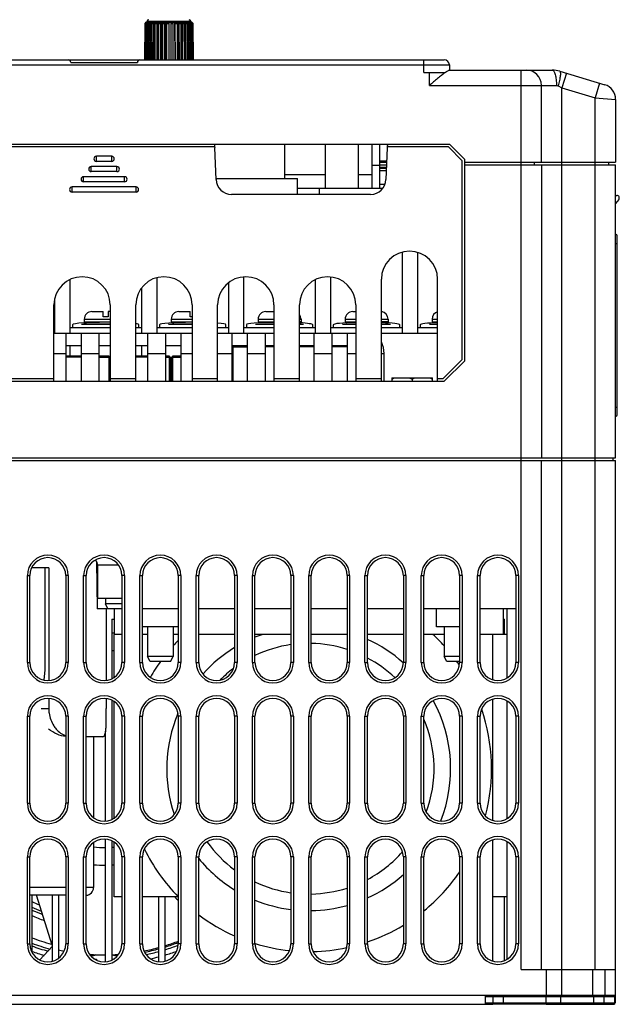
# Model space of a CAD drawing. Header units: millimetres. Extents: x 802 to 9345, y -804 to 1180.
# Tile 134 of 189: x 4468 to 4585, y 298 to 490. Entities that reach past the tile are written whole.
import ezdxf

# ---------------------------------------------------------------- set-up
doc = ezdxf.new("R2010")
doc.units = ezdxf.units.MM
doc.header["$LTSCALE"] = 30.734
doc.layers.get('0').update_dxf_attribs({"linetype": 'CONTINUOUS'})

msp = doc.modelspace()

# ---------------------------------------------------------------- linework, layer by layer
at = {"linetype": 'Continuous'}
for p, q in [((4492.74, 489.59), (4492.68, 482.54)), ((4492.7, 482.54), (4492.76, 489.59)), ((4492.81, 489.59), (4492.75, 482.54)), ((4492.81, 489.59), (4492.76, 489.59)), ((4492.85, 482.54), (4492.91, 489.59)), ((4493.02, 489.59), (4492.91, 489.59)), ((4493.02, 489.59), (4492.96, 482.54)), ((4493.04, 489.89), (4493.03, 489.89)), ((4493.04, 489.89), (4493.1, 489.89)), ((4493.11, 489.89), (4501.66, 489.89)), ((4493.14, 482.54), (4493.19, 489.59)), ((4493.18, 490.09), (4493.18, 489.89)), ((4493.18, 490.09), (4501.68, 490.09)), ((4493.36, 489.59), (4493.19, 489.59)), ((4493.36, 489.59), (4493.3, 482.54)), ((4493.36, 489.89), (4493.36, 489.87)), ((4493.56, 482.54), (4493.61, 489.59)), ((4493.82, 489.59), (4493.61, 489.59)), ((4493.68, 489.89), (4493.68, 489.81)), ((4493.82, 489.59), (4493.77, 482.54)), ((4494.11, 489.89), (4494.06, 482.54)), ((4494.09, 482.54), (4494.13, 489.59)), ((4494.4, 489.59), (4494.13, 489.59)), ((4494.4, 489.59), (4494.35, 482.54)), ((4494.65, 489.89), (4494.6, 482.54)), ((4494.73, 482.54), (4494.76, 489.59)), ((4495.06, 489.59), (4494.76, 489.59)), ((4495.06, 489.59), (4495.03, 482.54)), ((4495.27, 489.89), (4495.23, 482.54)), ((4495.45, 482.54), (4495.47, 489.59)), ((4495.8, 489.59), (4495.47, 489.59)), ((4495.8, 489.59), (4495.78, 482.54)), ((4495.95, 489.89), (4495.92, 482.54)), ((4496.23, 482.54), (4496.24, 489.59)), ((4496.59, 489.59), (4496.24, 489.59)), ((4496.59, 489.59), (4496.57, 482.54)), ((4496.68, 489.89), (4496.66, 482.54)), ((4497.04, 482.54), (4497.04, 489.89)), ((4497.4, 489.59), (4497.04, 489.59)), ((4497.4, 489.59), (4497.4, 482.54)), ((4497.43, 489.89), (4497.43, 482.54)), ((4497.8, 489.89), (4497.81, 482.54)), ((4498.22, 489.59), (4497.86, 489.59)), ((4497.87, 482.54), (4497.86, 489.59)), ((4498.22, 489.59), (4498.22, 482.54)), ((4498.54, 489.89), (4498.56, 482.54)), ((4499.01, 489.59), (4498.66, 489.59)), ((4498.68, 482.54), (4498.66, 489.59)), ((4499.01, 489.59), (4499.02, 482.54)), ((4499.25, 489.89), (4499.28, 482.54)), ((4499.75, 489.59), (4499.43, 489.59)), ((4499.46, 482.54), (4499.43, 489.59)), ((4499.75, 489.59), (4499.77, 482.54)), ((4499.91, 489.89), (4499.95, 482.54)), ((4500.42, 489.59), (4500.13, 489.59)), ((4500.17, 482.54), (4500.13, 489.59)), ((4500.42, 489.59), (4500.45, 482.54)), ((4500.48, 489.89), (4500.53, 482.54)), ((4501, 489.59), (4500.76, 489.59)), ((4500.8, 482.54), (4500.76, 489.59)), ((4500.97, 489.89), (4500.97, 489.73)), ((4501, 489.59), (4501.04, 482.54)), ((4501.47, 489.59), (4501.28, 489.59)), ((4501.33, 482.54), (4501.28, 489.59)), ((4501.35, 489.89), (4501.35, 489.84)), ((4501.47, 489.59), (4501.52, 482.54)), ((4501.61, 489.89), (4501.61, 489.88)), ((4501.68, 490.09), (4501.68, 489.89)), ((4501.68, 489.89), (4501.79, 489.89)), ((4501.82, 489.59), (4501.68, 489.59)), ((4501.74, 482.54), (4501.68, 489.59)), ((4501.82, 489.59), (4501.87, 482.54)), ((4502.03, 489.59), (4501.96, 489.59)), ((4502.02, 482.54), (4501.96, 489.59)), ((4502.03, 489.59), (4502.09, 482.54)), ((4502.11, 489.59), (4502.09, 489.59)), ((4502.16, 482.54), (4502.09, 489.59)), ((4502.11, 489.59), (4502.17, 482.54)), ((4417.25, 481.54), (4552.25, 481.54)), ((4418.25, 482.54), (4551.25, 482.54)), ((4478.25, 482.04), (4491.25, 482.04)), ((4547.25, 480.04), (4547.25, 482.54)), ((4552.25, 481.54), (4552.25, 480.52)), ((4547.25, 480.04), (4551.36, 480.04)), ((4548.37, 477.54), (4548.37, 480.04)), ((4551.35, 480.03), (4551.35, 480.04)), ((4551.35, 480.03), (4551.36, 480.03)), ((4551.36, 480.03), (4551.36, 480.04)), ((4552.38, 480.54), (4572.37, 480.54)), ((4566.25, 304.74), (4566.25, 480.54)), ((4573.81, 480.33), (4582.62, 477.68)), ((4575.12, 479.93), (4574.25, 477.06)), ((4548.37, 477.54), (4573.18, 477.54)), ((4570.25, 462.54), (4570.25, 477.54)), ((4573.5, 477.45), (4574.25, 477.06)), ((4581.62, 477.98), (4580.75, 475.11)), ((4574.25, 299.74), (4574.25, 477.06)), ((4574.25, 477.06), (4580.75, 475.11)), ((4580.75, 304.74), (4580.75, 475.11)), ((4580.75, 475.11), (4584.75, 474.81)), ((4584.75, 474.81), (4584.75, 462.54)), ((4417.25, 466.04), (4552.25, 466.04)), ((4520.05, 466.04), (4520.05, 459.34)), ((4528, 457.44), (4528, 466.04)), ((4534.5, 457.44), (4534.5, 466.04)), ((4537.15, 457.44), (4537.15, 466.04)), ((4538.65, 457.44), (4538.65, 466.04)), ((4540.15, 465.93), (4540.15, 466.04)), ((4552.25, 466.04), (4555.25, 463.04)), ((4506.42, 465.54), (4463.08, 465.54)), ((4506.65, 459.13), (4506.43, 465.34)), ((4540.07, 465.34), (4539.85, 459.13)), ((4552.05, 465.54), (4540.08, 465.54)), ((4554.75, 462.83), (4552.05, 465.54)), ((4483.25, 462.69), (4483.25, 463.69)), ((4486.25, 463.69), (4483.25, 463.69)), ((4486.25, 462.69), (4483.25, 462.69)), ((4486.25, 462.69), (4486.25, 463.69)), ((4537.15, 461.94), (4538.65, 461.94)), ((4538.65, 462.79), (4539.98, 462.79)), ((4538.65, 462.54), (4539.97, 462.54)), ((4538.65, 462.04), (4539.95, 462.04)), ((4554.75, 423.94), (4554.75, 462.83)), ((4555.25, 423.74), (4555.25, 463.04)), ((4555.25, 462.54), (4584.75, 462.54)), ((4555.25, 462.04), (4584.75, 462.04)), ((4568.9, 462.04), (4568.9, 462.54)), ((4570.25, 462.04), (4570.25, 404.74)), ((4583.4, 462.04), (4583.4, 462.54)), ((4584.75, 404.74), (4584.75, 462.04)), ((4482.25, 460.69), (4482.25, 461.69)), ((4487.25, 461.69), (4482.25, 461.69)), ((4487.25, 460.69), (4482.25, 460.69)), ((4487.25, 460.69), (4487.25, 461.69)), ((4528, 460.04), (4520.05, 460.04)), ((4537.15, 460.04), (4534.5, 460.04)), ((4538.65, 461.54), (4539.94, 461.54)), ((4538.65, 461.35), (4539.93, 461.35)), ((4538.65, 460.9), (4539.92, 460.9)), ((4480.75, 458.69), (4480.75, 459.69)), ((4488.75, 459.69), (4480.75, 459.69)), ((4488.75, 458.69), (4480.75, 458.69)), ((4488.75, 458.69), (4488.75, 459.69)), ((4506.64, 459.34), (4522.59, 459.34)), ((4522.59, 456.24), (4522.59, 459.34)), ((4539.67, 458.2), (4538.65, 458.2)), ((4478.5, 456.69), (4478.5, 457.69)), ((4491, 457.69), (4478.5, 457.69)), ((4491, 456.69), (4478.5, 456.69)), ((4491, 456.69), (4491, 457.69)), ((4536.86, 456.24), (4509.65, 456.24)), ((4522.59, 457.44), (4539.25, 457.44)), ((4526.87, 456.24), (4526.87, 457.44)), ((4584.75, 456.04), (4584.97, 456.04)), ((4585.35, 455.22), (4584.75, 454.48)), ((4584.75, 446.64), (4585.05, 446.64)), ((4585.05, 413.14), (4585.05, 448.14)), ((4543.06, 429.14), (4543.06, 444.95)), ((4546.06, 429.14), (4546.06, 444.89)), ((4478.06, 439.59), (4478.06, 429.14)), ((4495.06, 439.95), (4495.06, 429.14)), ((4509.06, 438.96), (4509.06, 429.14)), ((4512.06, 429.14), (4512.06, 440.12)), ((4526.06, 429.14), (4526.06, 439.59)), ((4529.06, 429.14), (4529.06, 440.1)), ((4538.95, 419.74), (4538.95, 439.64)), ((4549.95, 419.74), (4549.95, 439.64)), ((4492.06, 437.95), (4492.06, 429.14)), ((4475.06, 435.71), (4475.06, 429.14)), ((4474.95, 419.74), (4474.95, 434.64)), ((4482.37, 433.34), (4484.6, 433.34)), ((4484.6, 432.34), (4484.6, 433.34)), ((4485.53, 433.34), (4485.53, 432.34)), ((4485.95, 433.34), (4485.53, 433.34)), ((4485.95, 434.64), (4485.95, 419.74)), ((4490.95, 419.74), (4490.95, 434.64)), ((4499.37, 433.34), (4501.6, 433.34)), ((4501.6, 432.34), (4501.6, 433.34)), ((4501.95, 434.64), (4501.95, 419.74)), ((4506.95, 419.74), (4506.95, 434.64)), ((4516.37, 433.34), (4517.95, 433.34)), ((4517.95, 434.64), (4517.95, 419.74)), ((4522.95, 419.74), (4522.95, 434.64)), ((4533.37, 433.34), (4533.95, 433.34)), ((4533.95, 434.64), (4533.95, 419.74)), ((4480.87, 431.84), (4480.87, 431.34)), ((4480.87, 431.84), (4485.95, 431.84)), ((4480.87, 431.34), (4485.95, 431.34)), ((4482.22, 431.34), (4482.22, 431.19)), ((4485.53, 432.34), (4484.6, 432.34)), ((4497.87, 431.84), (4497.87, 431.34)), ((4497.87, 431.84), (4501.95, 431.84)), ((4497.87, 431.34), (4501.95, 431.34)), ((4499.22, 431.34), (4499.22, 431.19)), ((4501.95, 432.34), (4501.6, 432.34)), ((4514.87, 431.84), (4514.87, 431.34)), ((4514.87, 431.84), (4517.95, 431.84)), ((4514.87, 431.34), (4517.95, 431.34)), ((4516.22, 431.34), (4516.22, 431.19)), ((4522.95, 431.84), (4523.25, 431.84)), ((4523.25, 431.34), (4522.95, 431.34)), ((4523.25, 431.84), (4523.25, 431.34)), ((4531.87, 431.84), (4533.95, 431.84)), ((4531.87, 431.84), (4531.87, 431.34)), ((4531.87, 431.34), (4533.95, 431.34)), ((4533.22, 431.34), (4533.22, 431.19)), ((4538.95, 431.84), (4540.25, 431.84)), ((4540.25, 431.34), (4538.95, 431.34)), ((4540.25, 431.84), (4540.25, 431.34)), ((4548.87, 431.84), (4549.95, 431.84)), ((4548.87, 431.84), (4548.87, 431.34)), ((4548.87, 431.34), (4549.95, 431.34)), ((4474.95, 430.24), (4475.06, 430.24)), ((4478.06, 430.24), (4485.95, 430.24)), ((4478.56, 430.76), (4478.56, 430.24)), ((4485.95, 430.8), (4480.36, 430.8)), ((4482.22, 430.88), (4482.22, 430.8)), ((4490.95, 430.24), (4492.06, 430.24)), ((4491.56, 430.24), (4491.56, 430.76)), ((4495.06, 430.24), (4501.95, 430.24)), ((4495.56, 430.76), (4495.56, 430.24)), ((4501.95, 430.8), (4497.36, 430.8)), ((4499.22, 430.88), (4499.22, 430.8)), ((4506.95, 430.24), (4509.06, 430.24)), ((4508.56, 430.24), (4508.56, 430.76)), ((4512.06, 430.24), (4517.95, 430.24)), ((4512.56, 430.76), (4512.56, 430.24)), ((4517.95, 430.8), (4514.36, 430.8)), ((4516.22, 430.88), (4516.22, 430.8)), ((4523.76, 430.8), (4522.95, 430.8)), ((4522.95, 430.24), (4526.06, 430.24)), ((4525.56, 430.24), (4525.56, 430.76)), ((4529.06, 430.24), (4533.95, 430.24)), ((4529.56, 430.76), (4529.56, 430.24)), ((4533.95, 430.8), (4531.36, 430.8)), ((4533.22, 430.88), (4533.22, 430.8)), ((4540.76, 430.8), (4538.95, 430.8)), ((4538.95, 430.24), (4543.06, 430.24)), ((4542.56, 430.24), (4542.56, 430.76)), ((4546.06, 430.24), (4549.95, 430.24)), ((4546.56, 430.76), (4546.56, 430.24)), ((4549.95, 430.8), (4548.36, 430.8)), ((4474.95, 429.14), (4485.95, 429.14)), ((4477.25, 429.14), (4477.25, 419.74)), ((4480.25, 429.14), (4480.25, 419.74)), ((4483.75, 429.14), (4483.75, 419.74)), ((4490.95, 429.14), (4501.95, 429.14)), ((4493.25, 429.14), (4493.25, 419.74)), ((4496.75, 429.14), (4496.75, 419.74)), ((4499.75, 429.14), (4499.75, 419.74)), ((4506.95, 429.14), (4517.95, 429.14)), ((4509.75, 429.14), (4509.75, 419.74)), ((4512.75, 429.14), (4512.75, 419.74)), ((4516.25, 429.14), (4516.25, 419.74)), ((4522.95, 429.14), (4533.98, 429.14)), ((4525.75, 429.14), (4525.75, 419.74)), ((4529.25, 429.14), (4529.25, 419.74)), ((4532.25, 429.14), (4532.25, 419.74)), ((4538.95, 429.14), (4549.95, 429.14)), ((4480.25, 426.64), (4477.25, 426.64)), ((4478.06, 426.64), (4478.06, 424.64)), ((4485.95, 426.64), (4483.75, 426.64)), ((4493.25, 426.64), (4490.95, 426.64)), ((4492.06, 426.64), (4492.06, 424.64)), ((4499.75, 426.64), (4496.75, 426.64)), ((4512.75, 426.64), (4509.75, 426.64)), ((4509.78, 426.44), (4512.75, 426.44)), ((4509.98, 419.74), (4509.98, 426.64)), ((4517.95, 426.64), (4516.25, 426.64)), ((4517.95, 426.44), (4516.25, 426.44)), ((4525.75, 426.64), (4522.95, 426.64)), ((4525.75, 426.44), (4522.95, 426.44)), ((4532.25, 426.64), (4529.25, 426.64)), ((4532.25, 426.44), (4529.25, 426.44)), ((4474.95, 425.14), (4477.25, 425.14)), ((4480.25, 424.64), (4477.25, 424.64)), ((4480.25, 424.44), (4477.25, 424.44)), ((4480.25, 425.14), (4483.75, 425.14)), ((4485.7, 424.64), (4483.75, 424.64)), ((4483.75, 424.44), (4485.9, 424.44)), ((4485.7, 424.64), (4485.7, 419.74)), ((4485.9, 424.44), (4485.9, 419.74)), ((4493.25, 424.64), (4490.95, 424.64)), ((4493.25, 424.44), (4490.95, 424.44)), ((4493.25, 425.14), (4496.75, 425.14)), ((4497.46, 424.64), (4496.75, 424.64)), ((4496.75, 424.44), (4497.66, 424.44)), ((4497.46, 424.64), (4497.46, 419.74)), ((4497.66, 424.44), (4497.66, 419.74)), ((4498, 419.74), (4498, 424.44)), ((4498, 424.44), (4499.75, 424.44)), ((4498.2, 419.74), (4498.2, 424.64)), ((4499.75, 424.64), (4498.2, 424.64)), ((4499.75, 425.14), (4501.95, 425.14)), ((4506.95, 425.14), (4509.75, 425.14)), ((4512.75, 425.14), (4516.25, 425.14)), ((4525.75, 425.14), (4529.25, 425.14)), ((4532.25, 425.14), (4533.98, 425.14)), ((4538.95, 425.14), (4539.48, 425.14)), ((4539.48, 419.74), (4539.48, 425.14)), ((4551.05, 420.24), (4554.75, 423.94)), ((4555.25, 423.74), (4551.25, 419.74)), ((4418.25, 419.74), (4551.25, 419.74)), ((4462.55, 420.24), (4474.95, 420.24)), ((4485.95, 420.24), (4490.95, 420.24)), ((4501.95, 420.24), (4506.95, 420.24)), ((4517.95, 420.24), (4522.95, 420.24)), ((4533.95, 420.24), (4538.95, 420.24)), ((4540.98, 420.41), (4548.98, 420.41)), ((4540.98, 420.41), (4540.98, 419.74)), ((4544.98, 420.11), (4544.98, 419.74)), ((4548.98, 419.74), (4548.98, 420.41)), ((4549.95, 420.24), (4551.05, 420.24)), ((4584.75, 414.64), (4585.05, 414.64)), ((4384.75, 404.74), (4584.75, 404.74)), ((4384.75, 404.24), (4584.75, 404.24)), ((4570.25, 304.74), (4570.25, 404.24)), ((4584.25, 404.24), (4584.25, 404.74)), ((4584.75, 298.24), (4584.75, 404.24)), ((4473.93, 383.24), (4470.63, 383.24)), ((4473.18, 383.24), (4473.18, 363.24)), ((4473.93, 383.24), (4473.93, 361.27)), ((4483.27, 384.49), (4483.43, 375.24)), ((4487.59, 383.74), (4483.5, 383.74)), ((4483.5, 377.24), (4483.5, 383.74)), ((4469.75, 381.74), (4470.25, 381.74)), ((4469.75, 364.74), (4469.75, 381.74)), ((4470.25, 364.74), (4470.25, 381.74)), ((4477.75, 381.74), (4477.25, 381.74)), ((4477.25, 381.74), (4477.25, 364.74)), ((4477.75, 381.74), (4477.75, 364.74)), ((4480.75, 381.74), (4481.25, 381.74)), ((4480.75, 364.74), (4480.75, 381.74)), ((4481.25, 364.74), (4481.25, 381.74)), ((4488.75, 381.74), (4488.25, 381.74)), ((4488.25, 381.74), (4488.25, 364.74)), ((4488.75, 381.74), (4488.75, 364.74)), ((4491.75, 381.74), (4492.25, 381.74)), ((4491.75, 364.74), (4491.75, 381.74)), ((4492.25, 364.74), (4492.25, 381.74)), ((4499.75, 381.74), (4499.25, 381.74)), ((4499.25, 381.74), (4499.25, 364.74)), ((4499.75, 381.74), (4499.75, 364.74)), ((4502.75, 381.74), (4503.25, 381.74)), ((4502.75, 364.74), (4502.75, 381.74)), ((4503.25, 364.74), (4503.25, 381.74)), ((4510.75, 381.74), (4510.25, 381.74)), ((4510.25, 381.74), (4510.25, 364.74)), ((4510.75, 381.74), (4510.75, 364.74)), ((4513.75, 381.74), (4514.25, 381.74)), ((4513.75, 364.74), (4513.75, 381.74)), ((4514.25, 364.74), (4514.25, 381.74)), ((4521.75, 381.74), (4521.25, 381.74)), ((4521.25, 381.74), (4521.25, 364.74)), ((4521.75, 381.74), (4521.75, 364.74)), ((4524.75, 381.74), (4525.25, 381.74)), ((4524.75, 364.74), (4524.75, 381.74)), ((4525.25, 364.74), (4525.25, 381.74)), ((4532.75, 381.74), (4532.25, 381.74)), ((4532.25, 381.74), (4532.25, 364.74)), ((4532.75, 381.74), (4532.75, 364.74)), ((4535.75, 381.74), (4536.25, 381.74)), ((4535.75, 364.74), (4535.75, 381.74)), ((4536.25, 364.74), (4536.25, 381.74)), ((4543.75, 381.74), (4543.25, 381.74)), ((4543.25, 381.74), (4543.25, 364.74)), ((4543.75, 381.74), (4543.75, 364.74)), ((4546.75, 381.74), (4547.25, 381.74)), ((4546.75, 364.74), (4546.75, 381.74)), ((4547.25, 364.74), (4547.25, 381.74)), ((4554.75, 381.74), (4554.25, 381.74)), ((4554.25, 381.74), (4554.25, 364.74)), ((4554.75, 381.74), (4554.75, 364.74)), ((4557.75, 381.74), (4558.25, 381.74)), ((4557.75, 364.74), (4557.75, 381.74)), ((4558.25, 364.74), (4558.25, 381.74)), ((4565.75, 381.74), (4565.25, 381.74)), ((4565.25, 381.74), (4565.25, 364.74)), ((4565.75, 381.74), (4565.75, 364.74)), ((4488.25, 377.24), (4483.5, 377.24)), ((4485, 377.24), (4485, 376.24)), ((4488.25, 376.24), (4485, 376.24)), ((4485.5, 375.24), (4485, 376.24)), ((4488.25, 375.24), (4483.43, 375.24)), ((4485.18, 375.24), (4485.18, 361.26)), ((4486.75, 375.24), (4486.75, 370.24)), ((4499.25, 375.24), (4492.25, 375.24)), ((4510.25, 375.24), (4503.25, 375.24)), ((4521.25, 375.24), (4514.25, 375.24)), ((4532.25, 375.24), (4525.25, 375.24)), ((4543.25, 375.24), (4536.25, 375.24)), ((4554.25, 375.24), (4547.25, 375.24)), ((4549.75, 371.74), (4549.75, 375.24)), ((4565.25, 375.24), (4558.25, 375.24)), ((4562.75, 375.24), (4562.75, 370.24)), ((4563.5, 375.24), (4563.5, 361.75)), ((4486.25, 373.24), (4486.75, 373.24)), ((4486.25, 373.24), (4486.25, 361.59)), ((4486.44, 373.24), (4486.25, 373.04)), ((4499.25, 371.74), (4492.25, 371.74)), ((4493.25, 371.74), (4493.25, 365.94)), ((4498.25, 371.74), (4498.25, 365.94)), ((4554.25, 371.74), (4549.75, 371.74)), ((4551.25, 371.74), (4551.25, 365.94)), ((4562.75, 373.24), (4563.05, 373.24)), ((4563.05, 370.24), (4563.05, 373.24)), ((4488.25, 370.24), (4486.75, 370.24)), ((4486.75, 361.9), (4486.75, 370.24)), ((4493.25, 370.24), (4492.25, 370.24)), ((4499.25, 370.24), (4498.25, 370.24)), ((4510.25, 370.24), (4503.25, 370.24)), ((4521.25, 370.24), (4514.25, 370.24)), ((4532.25, 370.24), (4525.25, 370.24)), ((4543.25, 370.24), (4536.25, 370.24)), ((4551.25, 370.24), (4547.25, 370.24)), ((4562.75, 370.24), (4558.25, 370.24)), ((4560.75, 361.42), (4560.75, 370.24)), ((4563.5, 370.24), (4562.75, 370.24)), ((4498.25, 365.94), (4493.25, 365.94)), ((4493.75, 364.94), (4493.25, 365.94)), ((4497.75, 364.94), (4498.25, 365.94)), ((4554.25, 365.94), (4551.25, 365.94)), ((4551.75, 364.94), (4551.25, 365.94)), ((4469.75, 364.74), (4470.25, 364.74)), ((4477.75, 364.74), (4477.25, 364.74)), ((4480.75, 364.74), (4481.25, 364.74)), ((4488.75, 364.74), (4488.25, 364.74)), ((4491.75, 364.74), (4492.25, 364.74)), ((4497.75, 364.94), (4493.75, 364.94)), ((4499.75, 364.74), (4499.25, 364.74)), ((4502.75, 364.74), (4503.25, 364.74)), ((4510.75, 364.74), (4510.25, 364.74)), ((4513.75, 364.74), (4514.25, 364.74)), ((4521.75, 364.74), (4521.25, 364.74)), ((4524.75, 364.74), (4525.25, 364.74)), ((4532.75, 364.74), (4532.25, 364.74)), ((4535.75, 364.74), (4536.25, 364.74)), ((4543.75, 364.74), (4543.25, 364.74)), ((4546.75, 364.74), (4547.25, 364.74)), ((4554.25, 364.94), (4551.75, 364.94)), ((4554.75, 364.74), (4554.25, 364.74)), ((4557.75, 364.74), (4558.25, 364.74)), ((4565.75, 364.74), (4565.25, 364.74)), ((4473.18, 363.24), (4472.94, 361.36)), ((4473.93, 357.7), (4473.93, 355.74)), ((4485.18, 357.69), (4485.18, 355.74)), ((4486.25, 357.39), (4486.25, 334.09)), ((4486.75, 334.4), (4486.75, 357.06)), ((4560.75, 333.92), (4560.75, 357.55)), ((4563.5, 357.24), (4563.5, 334.25)), ((4469.75, 354.24), (4470.25, 354.24)), ((4469.75, 337.24), (4469.75, 354.24)), ((4470.25, 337.24), (4470.25, 354.24)), ((4472.43, 355.74), (4473.93, 355.74)), ((4477.75, 354.24), (4477.25, 354.24)), ((4477.25, 354.24), (4477.25, 337.24)), ((4477.75, 354.24), (4477.75, 337.24)), ((4480.75, 354.24), (4481.25, 354.24)), ((4480.75, 337.24), (4480.75, 354.24)), ((4481.25, 337.24), (4481.25, 354.24)), ((4488.75, 354.24), (4488.25, 354.24)), ((4488.25, 354.24), (4488.25, 337.24)), ((4488.75, 354.24), (4488.75, 337.24)), ((4491.75, 354.24), (4492.25, 354.24)), ((4491.75, 337.24), (4491.75, 354.24)), ((4492.25, 337.24), (4492.25, 354.24)), ((4499.75, 354.24), (4499.25, 354.24)), ((4499.25, 354.24), (4499.25, 337.24)), ((4499.75, 354.24), (4499.75, 337.24)), ((4502.75, 354.24), (4503.25, 354.24)), ((4502.75, 337.24), (4502.75, 354.24)), ((4503.25, 337.24), (4503.25, 354.24)), ((4510.75, 354.24), (4510.25, 354.24)), ((4510.25, 354.24), (4510.25, 337.24)), ((4510.75, 354.24), (4510.75, 337.24)), ((4513.75, 354.24), (4514.25, 354.24)), ((4513.75, 337.24), (4513.75, 354.24)), ((4514.25, 337.24), (4514.25, 354.24)), ((4521.75, 354.24), (4521.25, 354.24)), ((4521.25, 354.24), (4521.25, 337.24)), ((4521.75, 354.24), (4521.75, 337.24)), ((4524.75, 354.24), (4525.25, 354.24)), ((4524.75, 337.24), (4524.75, 354.24)), ((4525.25, 337.24), (4525.25, 354.24)), ((4532.75, 354.24), (4532.25, 354.24)), ((4532.25, 354.24), (4532.25, 337.24)), ((4532.75, 354.24), (4532.75, 337.24)), ((4535.75, 354.24), (4536.25, 354.24)), ((4535.75, 337.24), (4535.75, 354.24)), ((4536.25, 337.24), (4536.25, 354.24)), ((4543.75, 354.24), (4543.25, 354.24)), ((4543.25, 354.24), (4543.25, 337.24)), ((4543.75, 354.24), (4543.75, 337.24)), ((4546.75, 354.24), (4547.25, 354.24)), ((4546.75, 337.24), (4546.75, 354.24)), ((4547.25, 337.24), (4547.25, 354.24)), ((4554.75, 354.24), (4554.25, 354.24)), ((4554.25, 354.24), (4554.25, 337.24)), ((4554.75, 354.24), (4554.75, 337.24)), ((4557.75, 354.24), (4558.25, 354.24)), ((4557.75, 337.24), (4557.75, 354.24)), ((4558.25, 337.24), (4558.25, 354.24)), ((4565.75, 354.24), (4565.25, 354.24)), ((4565.25, 354.24), (4565.25, 337.24)), ((4565.75, 354.24), (4565.75, 337.24)), ((4485.05, 333.76), (4485.05, 351.3)), ((4484.5, 350.24), (4481.25, 350.24)), ((4482.68, 350.24), (4482.68, 334.46)), ((4469.75, 337.24), (4470.25, 337.24)), ((4477.75, 337.24), (4477.25, 337.24)), ((4480.75, 337.24), (4481.25, 337.24)), ((4488.75, 337.24), (4488.25, 337.24)), ((4491.75, 337.24), (4492.25, 337.24)), ((4499.75, 337.24), (4499.25, 337.24)), ((4502.75, 337.24), (4503.25, 337.24)), ((4510.75, 337.24), (4510.25, 337.24)), ((4513.75, 337.24), (4514.25, 337.24)), ((4521.75, 337.24), (4521.25, 337.24)), ((4524.75, 337.24), (4525.25, 337.24)), ((4532.75, 337.24), (4532.25, 337.24)), ((4535.75, 337.24), (4536.25, 337.24)), ((4543.75, 337.24), (4543.25, 337.24)), ((4546.75, 337.24), (4547.25, 337.24)), ((4554.75, 337.24), (4554.25, 337.24)), ((4557.75, 337.24), (4558.25, 337.24)), ((4565.75, 337.24), (4565.25, 337.24)), ((4482.68, 329.53), (4482.68, 320.74)), ((4485.05, 306.26), (4485.05, 330.19)), ((4486.25, 329.89), (4486.25, 306.59)), ((4486.75, 318.94), (4486.75, 329.56)), ((4560.75, 306.42), (4560.75, 330.05)), ((4563.5, 329.74), (4563.5, 306.75)), ((4469.75, 326.74), (4470.25, 326.74)), ((4469.75, 309.74), (4469.75, 326.74)), ((4470.25, 309.74), (4470.25, 326.74)), ((4477.75, 326.74), (4477.25, 326.74)), ((4477.25, 326.74), (4477.25, 309.74)), ((4477.75, 326.74), (4477.75, 309.74)), ((4480.75, 326.74), (4481.25, 326.74)), ((4480.75, 309.74), (4480.75, 326.74)), ((4481.25, 309.74), (4481.25, 326.74)), ((4488.75, 326.74), (4488.25, 326.74)), ((4488.25, 326.74), (4488.25, 309.74)), ((4488.75, 326.74), (4488.75, 309.74)), ((4491.75, 326.74), (4492.25, 326.74)), ((4491.75, 309.74), (4491.75, 326.74)), ((4492.25, 309.74), (4492.25, 326.74)), ((4499.75, 326.74), (4499.25, 326.74)), ((4499.25, 326.74), (4499.25, 309.74)), ((4499.75, 326.74), (4499.75, 309.74)), ((4502.75, 326.74), (4503.25, 326.74)), ((4502.75, 309.74), (4502.75, 326.74)), ((4503.25, 309.74), (4503.25, 326.74)), ((4510.75, 326.74), (4510.25, 326.74)), ((4510.25, 326.74), (4510.25, 309.74)), ((4510.75, 326.74), (4510.75, 309.74)), ((4513.75, 326.74), (4514.25, 326.74)), ((4513.75, 309.74), (4513.75, 326.74)), ((4514.25, 309.74), (4514.25, 326.74)), ((4521.75, 326.74), (4521.25, 326.74)), ((4521.25, 326.74), (4521.25, 309.74)), ((4521.75, 326.74), (4521.75, 309.74)), ((4524.75, 326.74), (4525.25, 326.74)), ((4524.75, 309.74), (4524.75, 326.74)), ((4525.25, 309.74), (4525.25, 326.74)), ((4532.75, 326.74), (4532.25, 326.74)), ((4532.25, 326.74), (4532.25, 309.74)), ((4532.75, 326.74), (4532.75, 309.74)), ((4535.75, 326.74), (4536.25, 326.74)), ((4535.75, 309.74), (4535.75, 326.74)), ((4536.25, 309.74), (4536.25, 326.74)), ((4543.75, 326.74), (4543.25, 326.74)), ((4543.25, 326.74), (4543.25, 309.74)), ((4543.75, 326.74), (4543.75, 309.74)), ((4546.75, 326.74), (4547.25, 326.74)), ((4546.75, 309.74), (4546.75, 326.74)), ((4547.25, 309.74), (4547.25, 326.74)), ((4554.75, 326.74), (4554.25, 326.74)), ((4554.25, 326.74), (4554.25, 309.74)), ((4554.75, 326.74), (4554.75, 309.74)), ((4557.75, 326.74), (4558.25, 326.74)), ((4557.75, 309.74), (4557.75, 326.74)), ((4558.25, 309.74), (4558.25, 326.74)), ((4565.75, 326.74), (4565.25, 326.74)), ((4565.25, 326.74), (4565.25, 309.74)), ((4565.75, 326.74), (4565.75, 309.74)), ((4477.25, 320.74), (4470.25, 320.74)), ((4482.68, 320.74), (4481.25, 320.74)), ((4477.25, 319.24), (4470.25, 319.24)), ((4470.65, 319.24), (4470.65, 308.16)), ((4474.57, 309.47), (4471.56, 319.24)), ((4474.65, 306.39), (4474.65, 319.24)), ((4475.85, 319.24), (4475.85, 306.96)), ((4488.25, 318.94), (4486.75, 318.94)), ((4499.25, 318.94), (4492.25, 318.94)), ((4495.45, 306.28), (4495.45, 318.94)), ((4496.65, 318.94), (4496.65, 306.39)), ((4563.5, 318.94), (4560.75, 318.94)), ((4563.05, 306.5), (4563.05, 318.94)), ((4469.75, 309.74), (4470.25, 309.74)), ((4474.65, 309.28), (4472.16, 306.63)), ((4477.75, 309.74), (4477.25, 309.74)), ((4480.75, 309.74), (4481.25, 309.74)), ((4488.75, 309.74), (4488.25, 309.74)), ((4491.75, 309.74), (4492.25, 309.74)), ((4499.75, 309.74), (4499.25, 309.74)), ((4502.75, 309.74), (4503.25, 309.74)), ((4510.75, 309.74), (4510.25, 309.74)), ((4513.75, 309.74), (4514.25, 309.74)), ((4521.75, 309.74), (4521.25, 309.74)), ((4524.75, 309.74), (4525.25, 309.74)), ((4532.75, 309.74), (4532.25, 309.74)), ((4535.75, 309.74), (4536.25, 309.74)), ((4543.75, 309.74), (4543.25, 309.74)), ((4546.75, 309.74), (4547.25, 309.74)), ((4554.75, 309.74), (4554.25, 309.74)), ((4557.75, 309.74), (4558.25, 309.74)), ((4565.75, 309.74), (4565.25, 309.74)), ((4482.12, 307.42), (4482.14, 307.71)), ((4487.38, 307.42), (4487.36, 307.71)), ((4566.25, 304.74), (4584.75, 304.74)), ((4571.25, 299.74), (4571.25, 304.74)), ((4580.25, 304.74), (4580.25, 299.74)), ((4582.61, 304.74), (4582.61, 299.74)), ((4384.75, 299.74), (4584.75, 299.74)), ((4559.25, 299.74), (4559.25, 299.47)), ((4559.25, 299.74), (4559.25, 297.94)), ((4559.25, 299.44), (4560.75, 299.44)), ((4560.75, 299.74), (4560.75, 298.24)), ((4560.75, 299.44), (4571.2, 299.44)), ((4560.75, 299.44), (4560.75, 297.94)), ((4562.75, 299.74), (4562.75, 298.24)), ((4562.75, 299.44), (4562.75, 297.94)), ((4571.2, 298.24), (4571.2, 299.74)), ((4571.2, 299.44), (4584.55, 299.44)), ((4571.2, 297.94), (4571.2, 299.44)), ((4574, 299.74), (4574, 298.24)), ((4574, 299.44), (4574, 297.94)), ((4580.5, 298.24), (4580.5, 299.74)), ((4580.5, 297.94), (4580.5, 299.44)), ((4582.5, 298.24), (4582.5, 299.74)), ((4582.5, 297.94), (4582.5, 299.44)), ((4584.55, 299.74), (4584.55, 298.24)), ((4584.55, 299.44), (4584.55, 297.94)), ((4408.75, 297.94), (4560.75, 297.94)), ((4559.25, 298.24), (4584.55, 298.24)), ((4571.2, 297.94), (4560.75, 297.94)), ((4571.2, 297.94), (4584.55, 297.94)), ((4584.75, 298.24), (4584.55, 298.24))]:
    msp.add_line(p, q, dxfattribs=at)
for centre, radius, start, end in [((4493.04, 489.59), 0.298, 179.0957, 179.5002), ((4493.11, 489.59), 0.299, 99.5741, 101.2757), ((4493.11, 489.59), 0.301, 90.0132, 99.5712), ((4493.19, 489.62), 0.267, 90.0084, 96.3047), ((4493.48, 490.09), 0.3, 90, 180), ((4501.38, 490.09), 0.3, 0, 90), ((4501.55, 489.64), 0.25, 77.6415, 89.9674), ((4501.55, 489.64), 0.251, 76.1883, 77.6376), ((4477.75, 482.04), 0.5, 0, 90), ((4491.75, 482.04), 0.5, 90, 180), ((4551.25, 481.54), 1, 0, 90), ((4567.25, 477.54), 3, 0, 90), ((4572.37, 475.54), 5, 73.2782, 90), ((4581.75, 474.81), 3, 0, 73.2782), ((4503.44, 465.24), 3, 2, 15.4681), ((4543.07, 465.24), 3, 164.5319, 178), ((4483.25, 463.19), 0.5, 90, 270), ((4486.25, 463.19), 0.5, 270, 90), ((4482.25, 461.19), 0.5, 90, 270), ((4487.25, 461.19), 0.5, 270, 90), ((4480.75, 459.19), 0.5, 90, 270), ((4488.75, 459.19), 0.5, 270, 90), ((4509.65, 459.24), 3, 182, 270), ((4536.86, 459.24), 3, 270, 358), ((4478.5, 457.19), 0.5, 90, 270), ((4491, 457.19), 0.5, 270, 90), ((4584.97, 455.54), 0.5, 320.8018, 90), ((4584.75, 448.14), 0.3, 0, 90), ((4544.45, 439.64), 5.5, 0, 180), ((4480.45, 434.64), 5.5, 0, 180), ((4496.45, 434.64), 5.5, 0, 180), ((4512.45, 434.64), 5.5, 0, 180), ((4528.45, 434.64), 5.5, 0, 180), ((4482.37, 431.84), 1.5, 90, 180), ((4499.37, 431.84), 1.5, 90, 180), ((4516.37, 431.84), 1.5, 90, 180), ((4533.37, 431.84), 1.5, 90, 180), ((4538.75, 431.84), 1.5, 0, 82.2334), ((4550.37, 431.84), 1.5, 106.3098, 180), ((4521.75, 431.84), 1.5, 0, 36.7336), ((4533.98, 425.14), 5.5, 0, 24.2168), ((4485.7, 424.44), 0.2, 0, 90), ((4497.46, 424.44), 0.2, 0, 90), ((4498.2, 424.44), 0.2, 90, 180), ((4584.75, 413.14), 0.3, 270, 0), ((4473.75, 381.74), 4, 0, 180), ((4473.75, 381.74), 3.5, 0, 180), ((4484.75, 381.74), 4, 0, 180), ((4484.75, 381.74), 3.5, 0, 180), ((4495.75, 381.74), 4, 0, 180), ((4495.75, 381.74), 3.5, 0, 180), ((4506.75, 381.74), 4, 0, 180), ((4506.75, 381.74), 3.5, 0, 180), ((4517.75, 381.74), 4, 0, 180), ((4517.75, 381.74), 3.5, 0, 180), ((4528.75, 381.74), 4, 0, 180), ((4528.75, 381.74), 3.5, 0, 180), ((4539.75, 381.74), 4, 0, 180), ((4539.75, 381.74), 3.5, 0, 180), ((4550.75, 381.74), 4, 0, 180), ((4550.75, 381.74), 3.5, 0, 180), ((4561.75, 381.74), 4, 0, 180), ((4561.75, 381.74), 3.5, 0, 180), ((4482, 383.74), 1.5, 0, 43.9164), ((4484.75, 347.84), 22.71, 84.9446, 86.2117), ((4524.75, 343.99), 27.75, 108.8771, 112.2411), ((4524.75, 343.99), 35.75, 42.1466, 47.248), ((4524.75, 343.99), 35.75, 135.5078, 137.8534), ((4524.75, 343.99), 27.75, 121.5136, 138.1111), ((4524.75, 343.99), 24.5, 98.216, 115.3828), ((4524.75, 343.99), 24.5, 72.1692, 88.8298), ((4524.75, 343.99), 27.75, 48.2101, 65.5127), ((4484.75, 347.84), 19.26, 84.0311, 85.5321), ((4473.75, 364.74), 4, 180, 0), ((4473.75, 364.74), 3.5, 180, 0), ((4484.75, 364.74), 4, 180, 0), ((4484.75, 364.74), 3.5, 180, 0), ((4495.75, 364.74), 4, 180, 0), ((4495.75, 364.74), 3.5, 180, 0), ((4524.75, 343.99), 35.75, 144.1225, 149.9735), ((4506.75, 364.74), 4, 180, 0), ((4506.75, 364.74), 3.5, 180, 0), ((4517.75, 364.74), 4, 180, 0), ((4517.75, 364.74), 3.5, 180, 0), ((4528.75, 364.74), 4, 180, 0), ((4528.75, 364.74), 3.5, 180, 0), ((4539.75, 364.74), 4, 180, 0), ((4524.75, 343.99), 24.5, 46.6229, 62.0045), ((4539.75, 364.74), 3.5, 180, 0), ((4550.75, 364.74), 4, 180, 0), ((4550.75, 364.74), 3.5, 180, 0), ((4524.75, 343.99), 35.75, 34.565, 35.8775), ((4561.75, 364.74), 4, 180, 0), ((4561.75, 364.74), 3.5, 180, 0), ((4524.75, 343.99), 24.5, 126.9518, 134.869), ((4473.75, 354.24), 4, 0, 180), ((4484.75, 354.24), 4, 0, 180), ((4495.75, 354.24), 4, 0, 180), ((4506.75, 354.24), 4, 0, 180), ((4517.75, 354.24), 4, 0, 180), ((4528.75, 354.24), 4, 0, 180), ((4539.75, 354.24), 4, 0, 180), ((4550.75, 354.24), 4, 0, 180), ((4561.75, 354.24), 4, 0, 180), ((4473.75, 354.24), 3.5, 0, 180), ((4484.75, 354.24), 3.5, 0, 180), ((4495.75, 354.24), 3.5, 0, 180), ((4506.75, 354.24), 3.5, 0, 180), ((4517.75, 354.24), 3.5, 0, 180), ((4528.75, 354.24), 3.5, 0, 180), ((4539.75, 354.24), 3.5, 0, 180), ((4550.75, 354.24), 3.5, 0, 180), ((4524.75, 343.99), 27.75, 338.4088, 28.6462), ((4561.75, 354.24), 3.5, 0, 180), ((4524.75, 343.99), 27.75, 157.1596, 198.71), ((4524.75, 343.99), 35.75, 345.0657, 18.9409), ((4524.75, 343.99), 24.5, 339.7049, 23.2626), ((4473.75, 337.24), 4, 180, 0), ((4473.75, 337.24), 3.5, 180, 0), ((4484.75, 337.24), 4, 180, 0), ((4484.75, 337.24), 3.5, 180, 0), ((4495.75, 337.24), 4, 180, 0), ((4495.75, 337.24), 3.5, 180, 0), ((4506.75, 337.24), 4, 180, 0), ((4506.75, 337.24), 3.5, 180, 0), ((4517.75, 337.24), 4, 180, 0), ((4517.75, 337.24), 3.5, 180, 0), ((4528.75, 337.24), 4, 180, 0), ((4528.75, 337.24), 3.5, 180, 0), ((4539.75, 337.24), 4, 180, 0), ((4539.75, 337.24), 3.5, 180, 0), ((4550.75, 337.24), 4, 180, 0), ((4550.75, 337.24), 3.5, 180, 0), ((4561.75, 337.24), 4, 180, 0), ((4561.75, 337.24), 3.5, 180, 0), ((4473.75, 326.74), 4, 0, 180), ((4473.75, 326.74), 3.5, 0, 180), ((4484.75, 326.74), 4, 0, 180), ((4484.75, 326.74), 3.5, 0, 180), ((4495.75, 326.74), 4, 0, 180), ((4495.75, 326.74), 3.5, 0, 180), ((4506.75, 326.74), 4, 0, 180), ((4506.75, 326.74), 3.5, 0, 180), ((4524.75, 343.99), 24.5, 215.8088, 233.6995), ((4517.75, 326.74), 4, 0, 180), ((4517.75, 326.74), 3.5, 0, 180), ((4528.75, 326.74), 4, 0, 180), ((4528.75, 326.74), 3.5, 0, 180), ((4539.75, 326.74), 4, 0, 180), ((4539.75, 326.74), 3.5, 0, 180), ((4550.75, 326.74), 4, 0, 180), ((4550.75, 326.74), 3.5, 0, 180), ((4561.75, 326.74), 4, 0, 180), ((4561.75, 326.74), 3.5, 0, 180), ((4484.75, 347.84), 19.26, 263.82, 270.8953), ((4484.75, 347.84), 19.26, 274.4679, 275.9689), ((4524.75, 343.99), 35.75, 206.0734, 224.4922), ((4524.75, 343.99), 24.5, 297.9955, 318.4646), ((4524.75, 343.99), 27.75, 325.8851, 327.0679), ((4524.75, 343.99), 27.75, 219.2092, 238.4864), ((4484.75, 347.84), 22.71, 264.7654, 270.7577), ((4484.75, 347.84), 22.71, 273.7883, 275.0554), ((4524.75, 343.99), 35.75, 309.0166, 325.6322), ((4524.75, 343.99), 24.5, 244.6172, 261.784), ((4524.75, 343.99), 27.75, 294.4873, 311.8144), ((4481.18, 320.74), 1.5, 272.6794, 0), ((4524.75, 343.99), 24.5, 271.1702, 287.8308), ((4484.75, 347.84), 33, 244.6859, 247.4411), ((4524.75, 343.99), 36.25, 223.7258, 225.2822), ((4524.75, 343.99), 27.75, 247.7589, 262.7518), ((4484.75, 347.84), 34, 245.4639, 248.8373), ((4484.75, 347.84), 34.5, 245.8341, 249.4991), ((4524.75, 343.99), 27.75, 271.0332, 285.6842), ((4484.75, 347.84), 35.5, 246.5503, 250.7749), ((4524.75, 343.99), 35.75, 233.0269, 246.0641), ((4524.75, 343.99), 35.75, 288.7703, 301.167), ((4484.75, 347.84), 39.5, 249.0453, 254.8762), ((4484.75, 347.84), 40.5, 249.5943, 254.8943), ((4484.75, 347.84), 40.25, 287.2071, 291.1377), ((4484.75, 347.84), 40.5, 287.1131, 291.0189), ((4473.75, 309.74), 4, 180, 0), ((4473.75, 309.74), 3.5, 180, 0), ((4484.75, 347.84), 41, 249.8559, 254.5228), ((4484.75, 347.84), 42, 250.3619, 253.8036), ((4475.67, 309.81), 1.15, 197.115, 207.5836), ((4484.75, 347.84), 40.25, 257.2193, 258.8109), ((4484.75, 309.74), 4, 180, 0), ((4484.75, 309.74), 3.5, 180, 0), ((4495.75, 309.74), 4, 180, 0), ((4495.75, 309.74), 3.5, 180, 0), ((4484.75, 347.84), 40.25, 281.1993, 285.4293), ((4484.75, 347.84), 40.5, 281.2743, 285.3529), ((4484.75, 347.84), 41, 281.5463, 285.1625), ((4484.75, 347.84), 41, 286.9003, 290.709), ((4484.75, 347.84), 42, 286.4881, 289.7476), ((4506.75, 309.74), 4, 180, 0), ((4506.75, 309.74), 3.5, 180, 0), ((4517.75, 309.74), 4, 180, 0), ((4517.75, 309.74), 3.5, 180, 0), ((4524.75, 343.99), 35.75, 252.9533, 263.9256), ((4528.75, 309.74), 4, 180, 0), ((4528.75, 309.74), 3.5, 180, 0), ((4524.75, 343.99), 35.75, 271.3798, 281.9397), ((4539.75, 309.74), 4, 180, 0), ((4539.75, 309.74), 3.5, 180, 0), ((4550.75, 309.74), 4, 180, 0), ((4550.75, 309.74), 3.5, 180, 0), ((4561.75, 309.74), 4, 180, 0), ((4561.75, 309.74), 3.5, 180, 0), ((4484.75, 347.84), 40.25, 265.9491, 270.4284), ((4482.25, 309.42), 2, 266.2769, 297.4439), ((4482.25, 304.91), 2, 55.0826, 70.1584), ((4487.25, 304.91), 2, 110.221, 120.3794), ((4484.75, 347.84), 40.25, 272.1379, 274.0278), ((4487.25, 309.42), 2, 242.574, 273.7231), ((4484.75, 347.84), 42, 282.4511, 284.7934)]:
    msp.add_arc(centre, radius, start, end, dxfattribs=at)
for centre, major_axis, ratio, start_param, end_param in [((4485.06, 430.76), (6.5, 0), 0.073077, 1.433441, 3.141593), ((4502.06, 430.76), (6.5, 0), 0.073077, 1.58772, 3.141593), ((4519.06, 430.76), (6.5, 0), 0.073077, 1.742407, 3.141593), ((4519.06, 430.76), (6.5, 0), 0.073077, 0, 0.929214), ((4536.06, 430.76), (6.5, 0), 0.073077, 1.901402, 3.141593), ((4536.06, 430.76), (6.5, 0), 0.073077, 0, 1.11005), ((4553.06, 430.76), (6.5, 0), 0.073077, 2.0697, 3.141593), ((4485.06, 430.8), (4.7, 0), 0.021277, 1.380284, 3.141593), ((4485.06, 430.76), (6.5, 0), 0.073077, 0, 0.436676), ((4502.06, 430.8), (4.7, 0), 0.021277, 1.594203, 3.141593), ((4502.06, 430.76), (6.5, 0), 0.073077, 0, 0.719234), ((4519.06, 430.8), (4.7, 0), 0.021277, 1.809219, 3.141593), ((4519.06, 430.8), (4.7, 0), 0.021277, 0, 0.595865), ((4536.06, 430.8), (4.7, 0), 0.021277, 2.036372, 3.141593), ((4536.06, 430.8), (4.7, 0), 0.021277, 0, 0.908543), ((4553.06, 430.8), (4.7, 0), 0.021277, 2.293884, 3.141593)]:
    msp.add_ellipse(centre, major_axis=major_axis, ratio=ratio, start_param=start_param, end_param=end_param, dxfattribs=at)
for points, knots in [([(4493.03, 489.89), (4492.99, 489.88), (4492.92, 489.87), (4492.82, 489.8), (4492.76, 489.7), (4492.74, 489.63), (4492.74, 489.59)], [0, 0, 0, 0, 0.249604, 0.499431, 0.749591, 1, 1, 1, 1]), ([(4492.76, 489.59), (4492.76, 489.63), (4492.78, 489.71), (4492.85, 489.81), (4492.94, 489.87), (4493.02, 489.89), (4493.06, 489.89)], [0, 0, 0, 0, 0.251755, 0.502471, 0.751741, 1, 1, 1, 1]), ([(4493.05, 489.88), (4493.02, 489.87), (4492.95, 489.85), (4492.88, 489.78), (4492.82, 489.69), (4492.81, 489.62), (4492.81, 489.59)], [0, 0, 0, 0, 0.249594, 0.499458, 0.749622, 1, 1, 1, 1]), ([(4492.91, 489.59), (4492.91, 489.63), (4492.92, 489.7), (4492.98, 489.79), (4493.06, 489.86), (4493.13, 489.88), (4493.16, 489.89)], [0, 0, 0, 0, 0.256635, 0.509569, 0.757019, 1, 1, 1, 1]), ([(4493.2, 489.86), (4493.15, 489.84), (4493.05, 489.76), (4493.02, 489.65), (4493.02, 489.59)], [0, 0, 0, 0, 0.495595, 1, 1, 1, 1]), ([(4493.19, 489.59), (4493.19, 489.65), (4493.22, 489.74), (4493.29, 489.83), (4493.34, 489.86), (4493.37, 489.87)], [0, 0, 0, 0, 0.515541, 0.762946, 1, 1, 1, 1]), ([(4493.63, 489.89), (4493.6, 489.89), (4493.52, 489.87), (4493.43, 489.8), (4493.37, 489.71), (4493.36, 489.63), (4493.36, 489.59)], [0, 0, 0, 0, 0.238645, 0.484031, 0.738752, 1, 1, 1, 1]), ([(4493.37, 489.87), (4493.37, 489.87), (4493.4, 489.88), (4493.43, 489.89), (4493.45, 489.89)], [0, 0, 0, 0, 0.252622, 1, 1, 1, 1]), ([(4493.61, 489.59), (4493.61, 489.63), (4493.62, 489.7), (4493.67, 489.8), (4493.74, 489.87), (4493.81, 489.89), (4493.84, 489.89)], [0, 0, 0, 0, 0.279745, 0.542862, 0.781003, 1, 1, 1, 1]), ([(4494.07, 489.89), (4494.04, 489.89), (4493.97, 489.87), (4493.89, 489.8), (4493.84, 489.7), (4493.82, 489.63), (4493.82, 489.59)], [0, 0, 0, 0, 0.226835, 0.467754, 0.727494, 1, 1, 1, 1]), ([(4494.13, 489.59), (4494.13, 489.63), (4494.14, 489.7), (4494.18, 489.8), (4494.24, 489.86), (4494.29, 489.88), (4494.31, 489.89), (4494.33, 489.89)], [0, 0, 0, 0, 0.297006, 0.568396, 0.799608, 0.902247, 1, 1, 1, 1]), ([(4494.61, 489.89), (4494.58, 489.89), (4494.52, 489.87), (4494.45, 489.8), (4494.41, 489.7), (4494.4, 489.63), (4494.4, 489.59)], [0, 0, 0, 0, 0.209691, 0.444737, 0.711897, 1, 1, 1, 1]), ([(4494.76, 489.59), (4494.76, 489.63), (4494.77, 489.7), (4494.79, 489.78), (4494.83, 489.84), (4494.85, 489.86), (4494.88, 489.88), (4494.9, 489.89), (4494.91, 489.89)], [0, 0, 0, 0, 0.31877, 0.601663, 0.722009, 0.826642, 0.917507, 1, 1, 1, 1]), ([(4495.24, 489.89), (4495.23, 489.89), (4495.2, 489.88), (4495.17, 489.86), (4495.14, 489.84), (4495.1, 489.78), (4495.07, 489.7), (4495.06, 489.63), (4495.06, 489.59)], [0, 0, 0, 0, 0.090633, 0.18767, 0.295579, 0.416291, 0.692838, 1, 1, 1, 1]), ([(4495.47, 489.59), (4495.47, 489.63), (4495.47, 489.68), (4495.49, 489.75), (4495.5, 489.8), (4495.51, 489.84), (4495.53, 489.86), (4495.55, 489.88), (4495.57, 489.89), (4495.57, 489.89)], [0, 0, 0, 0, 0.344261, 0.501651, 0.642415, 0.762808, 0.86085, 0.937628, 1, 1, 1, 1]), ([(4495.93, 489.89), (4495.89, 489.89), (4495.85, 489.82), (4495.82, 489.75), (4495.81, 489.68), (4495.8, 489.63), (4495.8, 489.59)], [0, 0, 0, 0, 0.366845, 0.507295, 0.662669, 1, 1, 1, 1]), ([(4496.24, 489.59), (4496.24, 489.63), (4496.24, 489.68), (4496.25, 489.75), (4496.25, 489.8), (4496.26, 489.83), (4496.27, 489.86), (4496.28, 489.88), (4496.29, 489.89), (4496.29, 489.89)], [0, 0, 0, 0, 0.369767, 0.537009, 0.684201, 0.806264, 0.899481, 0.962424, 1, 1, 1, 1]), ([(4496.67, 489.89), (4496.66, 489.89), (4496.64, 489.87), (4496.62, 489.83), (4496.61, 489.8), (4496.6, 489.75), (4496.59, 489.68), (4496.59, 489.63), (4496.59, 489.59)], [0, 0, 0, 0, 0.11672, 0.212322, 0.333788, 0.478255, 0.641259, 1, 1, 1, 1]), ([(4497.43, 489.89), (4497.43, 489.89), (4497.42, 489.88), (4497.42, 489.86), (4497.41, 489.83), (4497.41, 489.8), (4497.41, 489.75), (4497.4, 489.68), (4497.4, 489.63), (4497.4, 489.59)], [0, 0, 0, 0, 0.025337, 0.083605, 0.1758, 0.299107, 0.44914, 0.62036, 1, 1, 1, 1]), ([(4497.86, 489.59), (4497.86, 489.63), (4497.86, 489.68), (4497.85, 489.75), (4497.85, 489.8), (4497.84, 489.83), (4497.83, 489.86), (4497.82, 489.88), (4497.81, 489.89), (4497.81, 489.89)], [0, 0, 0, 0, 0.369767, 0.537009, 0.684201, 0.806264, 0.899481, 0.962424, 1, 1, 1, 1]), ([(4498.19, 489.89), (4498.19, 489.89), (4498.2, 489.88), (4498.2, 489.86), (4498.2, 489.83), (4498.21, 489.8), (4498.21, 489.75), (4498.21, 489.68), (4498.22, 489.63), (4498.22, 489.59)], [0, 0, 0, 0, 0.025337, 0.083605, 0.1758, 0.299107, 0.44914, 0.62036, 1, 1, 1, 1]), ([(4498.66, 489.59), (4498.66, 489.63), (4498.66, 489.68), (4498.65, 489.75), (4498.63, 489.8), (4498.62, 489.84), (4498.6, 489.86), (4498.58, 489.88), (4498.57, 489.89), (4498.56, 489.89)], [0, 0, 0, 0, 0.344261, 0.50165, 0.642415, 0.762808, 0.86085, 0.937628, 1, 1, 1, 1]), ([(4498.93, 489.89), (4498.94, 489.89), (4498.96, 489.87), (4498.97, 489.83), (4498.98, 489.8), (4498.99, 489.75), (4499, 489.68), (4499.01, 489.63), (4499.01, 489.59)], [0, 0, 0, 0, 0.11672, 0.212322, 0.333788, 0.478255, 0.641259, 1, 1, 1, 1]), ([(4499.43, 489.59), (4499.43, 489.63), (4499.42, 489.7), (4499.39, 489.78), (4499.36, 489.84), (4499.34, 489.86), (4499.31, 489.88), (4499.29, 489.89), (4499.28, 489.89)], [0, 0, 0, 0, 0.31877, 0.601663, 0.722009, 0.826642, 0.917507, 1, 1, 1, 1]), ([(4499.62, 489.89), (4499.66, 489.89), (4499.7, 489.82), (4499.73, 489.75), (4499.74, 489.68), (4499.75, 489.63), (4499.75, 489.59)], [0, 0, 0, 0, 0.366845, 0.507295, 0.662669, 1, 1, 1, 1]), ([(4500.13, 489.59), (4500.13, 489.63), (4500.12, 489.7), (4500.08, 489.8), (4500.03, 489.86), (4499.98, 489.88), (4499.95, 489.89), (4499.94, 489.89)], [0, 0, 0, 0, 0.297006, 0.568396, 0.799608, 0.902247, 1, 1, 1, 1]), ([(4500.25, 489.89), (4500.26, 489.89), (4500.28, 489.88), (4500.31, 489.86), (4500.34, 489.84), (4500.38, 489.78), (4500.41, 489.7), (4500.42, 489.63), (4500.42, 489.59)], [0, 0, 0, 0, 0.090633, 0.18767, 0.295579, 0.416291, 0.692838, 1, 1, 1, 1]), ([(4500.76, 489.59), (4500.76, 489.63), (4500.74, 489.7), (4500.69, 489.8), (4500.62, 489.87), (4500.56, 489.89), (4500.53, 489.89)], [0, 0, 0, 0, 0.279745, 0.542862, 0.781003, 1, 1, 1, 1]), ([(4500.79, 489.89), (4500.81, 489.89), (4500.87, 489.87), (4500.94, 489.8), (4500.99, 489.7), (4501, 489.63), (4501, 489.59)], [0, 0, 0, 0, 0.209691, 0.444737, 0.711897, 1, 1, 1, 1]), ([(4501.28, 489.59), (4501.28, 489.63), (4501.26, 489.7), (4501.21, 489.8), (4501.12, 489.87), (4501.05, 489.89), (4501.02, 489.89)], [0, 0, 0, 0, 0.266359, 0.523323, 0.766659, 1, 1, 1, 1]), ([(4501.22, 489.89), (4501.23, 489.89), (4501.26, 489.88), (4501.3, 489.87), (4501.32, 489.86)], [0, 0, 0, 0, 0.247931, 1, 1, 1, 1]), ([(4501.32, 489.86), (4501.34, 489.85), (4501.38, 489.82), (4501.45, 489.73), (4501.47, 489.65), (4501.47, 489.59)], [0, 0, 0, 0, 0.232581, 0.478976, 1, 1, 1, 1]), ([(4501.68, 489.59), (4501.68, 489.63), (4501.67, 489.71), (4501.6, 489.8), (4501.51, 489.87), (4501.44, 489.89), (4501.4, 489.89)], [0, 0, 0, 0, 0.257138, 0.5101, 0.757155, 1, 1, 1, 1]), ([(4501.61, 489.88), (4501.64, 489.87), (4501.69, 489.85), (4501.76, 489.78), (4501.81, 489.69), (4501.82, 489.62), (4501.82, 489.59)], [0, 0, 0, 0, 0.239399, 0.486101, 0.740569, 1, 1, 1, 1]), ([(4501.96, 489.59), (4501.96, 489.63), (4501.94, 489.71), (4501.87, 489.81), (4501.78, 489.87), (4501.7, 489.89), (4501.66, 489.89)], [0, 0, 0, 0, 0.251755, 0.502471, 0.751741, 1, 1, 1, 1]), ([(4501.74, 489.89), (4501.78, 489.89), (4501.86, 489.87), (4501.95, 489.8), (4502.02, 489.71), (4502.03, 489.63), (4502.03, 489.59)], [0, 0, 0, 0, 0.246031, 0.494382, 0.746018, 1, 1, 1, 1]), ([(4502.09, 489.59), (4502.09, 489.63), (4502.08, 489.71), (4502.01, 489.81), (4501.91, 489.87), (4501.83, 489.89), (4501.79, 489.89)], [0, 0, 0, 0, 0.249987, 0.49998, 0.749983, 1, 1, 1, 1]), ([(4501.83, 489.89), (4501.86, 489.88), (4501.94, 489.87), (4502.03, 489.8), (4502.09, 489.7), (4502.11, 489.63), (4502.11, 489.59)], [0, 0, 0, 0, 0.249604, 0.499433, 0.749596, 1, 1, 1, 1]), ([(4551.35, 480.03), (4551.12, 479.86), (4550.65, 479.48), (4549.65, 478.65), (4548.89, 477.99), (4548.37, 477.54)], [0, 0, 0, 0, 0.220662, 0.468502, 1, 1, 1, 1]), ([(4551.36, 480.04), (4551.46, 480.11), (4551.64, 480.24), (4551.91, 480.4), (4552.15, 480.5), (4552.31, 480.54), (4552.38, 480.54)], [0, 0, 0, 0, 0.313037, 0.587723, 0.817581, 1, 1, 1, 1]), ([(4572.37, 480.54), (4572.39, 480.54), (4572.45, 480.53), (4572.53, 480.48), (4572.61, 480.4), (4572.72, 480.26), (4572.83, 480.01), (4572.95, 479.64), (4573.05, 479.19), (4573.15, 478.48), (4573.18, 477.92), (4573.18, 477.54)], [0, 0, 0, 0, 0.024829, 0.052448, 0.084848, 0.123142, 0.218905, 0.340039, 0.483668, 0.645322, 1, 1, 1, 1]), ([(4573.81, 480.33), (4573.82, 480.32), (4573.86, 480.3), (4573.89, 480.24), (4573.92, 480.16), (4573.94, 480.06), (4573.95, 479.93), (4573.95, 479.72), (4573.93, 479.41), (4573.87, 478.98), (4573.77, 478.5), (4573.65, 477.99), (4573.56, 477.63), (4573.5, 477.45)], [0, 0, 0, 0, 0.01778, 0.039576, 0.067632, 0.102863, 0.145536, 0.195594, 0.316706, 0.462845, 0.62929, 0.810415, 1, 1, 1, 1]), ([(4573.18, 477.54), (4573.26, 477.54), (4573.38, 477.51), (4573.48, 477.47), (4573.5, 477.45)], [0, 0, 0, 0, 0.746799, 1, 1, 1, 1]), ([(4540.98, 420.11), (4541.03, 420.14), (4541.22, 420.24), (4541.42, 420.34), (4541.57, 420.41)], [0, 0, 0, 0, 0.25116, 1, 1, 1, 1]), ([(4544.39, 420.41), (4544.44, 420.39), (4544.64, 420.3), (4544.84, 420.19), (4544.98, 420.11)], [0, 0, 0, 0, 0.248907, 1, 1, 1, 1]), ([(4544.98, 420.11), (4545.03, 420.14), (4545.22, 420.24), (4545.42, 420.34), (4545.57, 420.41)], [0, 0, 0, 0, 0.25116, 1, 1, 1, 1]), ([(4548.39, 420.41), (4548.44, 420.39), (4548.64, 420.3), (4548.84, 420.19), (4548.98, 420.11)], [0, 0, 0, 0, 0.248907, 1, 1, 1, 1]), ([(4473.93, 355.74), (4473.93, 355.44), (4474.01, 354.27), (4474.43, 353.12), (4474.9, 352.38)], [0, 0, 0, 0, 0.255593, 1, 1, 1, 1]), ([(4484.5, 350.24), (4484.58, 350.24), (4484.79, 350.34), (4484.95, 350.69), (4485.06, 351.2), (4485.13, 351.88), (4485.16, 352.7), (4485.18, 354.01), (4485.18, 355.03), (4485.18, 355.74)], [0, 0, 0, 0, 0.045297, 0.107461, 0.197942, 0.317787, 0.463738, 0.630441, 1, 1, 1, 1]), ([(4474.9, 352.38), (4475.05, 352.15), (4475.67, 351.33), (4476.54, 350.68), (4477.25, 350.43)], [0, 0, 0, 0, 0.269209, 1, 1, 1, 1]), ([(4477.27, 350.25), (4476.69, 350.31), (4475.48, 350.7), (4474.41, 351.35), (4473.88, 351.74)], [0, 0, 0, 0, 0.472558, 1, 1, 1, 1])]:
    msp.add_open_spline(points, degree=3, knots=knots, dxfattribs=at)
msp.add_open_spline([(4493.31, 489.89), (4493.27, 489.89), (4493.23, 489.88), (4493.2, 489.86)], degree=3, dxfattribs=at)

doc.saveas('drawing.dxf')
